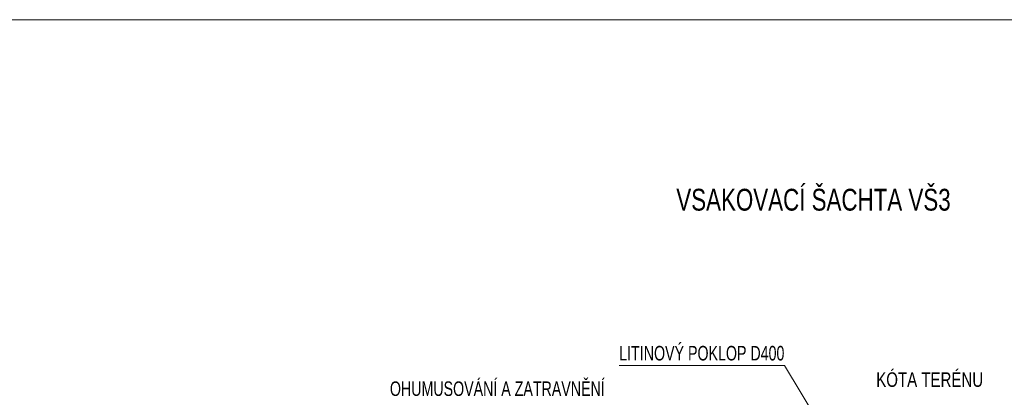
# Model space of a CAD drawing. Header units: metres. Extents: x 351055.4 to 351076.4, y -78447.2 to -78432.3.
# Tile 67 of 68: x 351065.7 to 351072.4, y -78434.9 to -78432.3. Entities that reach past the tile are written whole.
import ezdxf
from ezdxf.enums import TextEntityAlignment as Align

# ---------------------------------------------------------------- set-up
doc = ezdxf.new("R2010")
doc.units = ezdxf.units.M
doc.header["$MEASUREMENT"] = 0
for name, color, linetype, lineweight in [('RAMECEK', 7, 'Continuous', 0), ('VZOROVY_KOTY', 7, 'Continuous', 13), ('VZOROVY_NAVRH', 7, 'Continuous', 13)]:
    doc.layers.add(name, color=color, linetype=linetype, lineweight=lineweight)
doc.styles.add('Style-Arial', font='arial.ttf')

msp = doc.modelspace()

# ---------------------------------------------------------------- linework, layer by layer
at = {"layer": 'RAMECEK', "ltscale": 0.25, "flags": 128}
msp.add_lwpolyline([(351055.3844, -78432.3483), (351076.3844, -78432.3483), (351076.3844, -78447.1983), (351055.3844, -78447.1983)], close=True, dxfattribs=at)
at = {"layer": 'VZOROVY_KOTY'}
msp.add_line((351070.9346, -78434.7255), (351071.2554, -78435.2551), dxfattribs=at)
at = {"layer": 'VZOROVY_KOTY', "flags": 128}
msp.add_lwpolyline([(351070.9346, -78434.7255), (351069.7986, -78434.7255)], dxfattribs=at)

# ---------------------------------------------------------------- texts
at = {"layer": 'VZOROVY_KOTY', "lineweight": 13, "insert": (351071.1344, -78433.5869), "char_height": 0.15, "attachment_point": 5, "style": 'Style-Arial'}
msp.add_mtext('\\H1x;\\W0.733333;VSAKOVACÍ ŠACHTA VŠ3', dxfattribs=at)
at = {"layer": 'VZOROVY_KOTY', "lineweight": 13, "char_height": 0.1, "attachment_point": 1, "line_spacing_factor": 0.60492, "style": 'Style-Arial'}
for s, insert in [('\\H1x;\\W0.7;LITINOVÝ POKLOP D400', (351069.7986, -78434.591)), ('\\H1x;\\W0.7;OHUMUSOVÁNÍ A ZATRAVNĚNÍ', (351068.2209, -78434.835))]:
    msp.add_mtext(s, dxfattribs=dict(at, insert=insert))
at = {"layer": 'VZOROVY_NAVRH', "lineweight": 13, "style": 'Style-Arial', "width": 0.74}
msp.add_text('KÓTA TERÉNU', height=0.1, rotation=0, dxfattribs=at).set_placement((351071.5662, -78434.7727), align=Align.TOP_LEFT)

doc.saveas('drawing.dxf')
